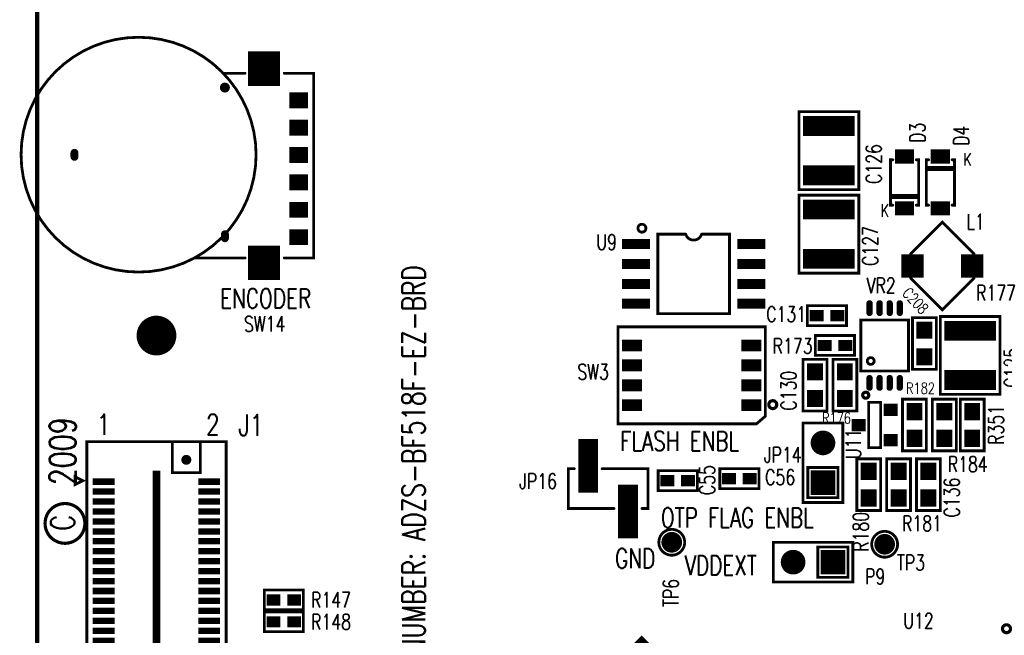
# Model space of a CAD drawing. Extents: x -3908 to 11948, y -2965 to 7442.
# Tile 7 of 42: x -244 to 2231, y 3646 to 5195. Entities that reach past the tile are written whole.
import ezdxf
from ezdxf.enums import TextEntityAlignment as Align

# ---------------------------------------------------------------- set-up
doc = ezdxf.new("R2010")
doc.units = 0
doc.header["$MEASUREMENT"] = 0
doc.layers.get('0').update_dxf_attribs({"linetype": 'CONTINUOUS'})
for name, color, linetype in [('2D_LINE_26', 7, 'CONTINUOUS'), ('BOARD_OUTLINE_00', 7, 'CONTINUOUS'), ('PADS_TOP', 9, 'CONTINUOUS'), ('PADS_XR_27', 7, 'CONTINUOUS'), ('PART_NAME_01', 7, 'CONTINUOUS'), ('PART_TOP_2DLINE_00', 7, 'CONTINUOUS'), ('PART_TOP_2DLINE_01', 7, 'CONTINUOUS'), ('TEXT_26', 7, 'CONTINUOUS')]:
    doc.layers.add(name, color=color, linetype=linetype)
doc.styles.add('W5', font='simplex', dxfattribs={"width": 0.75})
doc.styles.add('W7', font='simplex', dxfattribs={"width": 0.75})
doc.styles.add('W8', font='simplex', dxfattribs={"width": 0.75})

# ---------------------------------------------------------------- blocks, each defined once
blk = doc.blocks.new('BOARD_167')
at = {"layer": 'BOARD_OUTLINE_00', "const_width": 11.1}
blk.add_lwpolyline([(0, 165), (0, 7495), (5000, 7495), (5000, 165)], close=True, dxfattribs=at)
blk = doc.blocks.new('DRAWING_3')
at = {"layer": '2D_LINE_26', "const_width": 8}
blk.add_lwpolyline([(0, 0, 1), (-100, 0, 1)], format="xyb", close=True, dxfattribs=at)
at = {"layer": 'TEXT_26', "style": 'W8', "width": 0.75}
for s, height, p in [('2009', 66.5, (-22.5, 96)), ('C', 59.5, (-26.25, -18.5))]:
    blk.add_text(s, height=height, rotation=90, dxfattribs=at).set_placement(p)
blk = doc.blocks.new('DRAWING_235')
at = {"layer": '2D_LINE_26', "const_width": 8}
blk.add_lwpolyline([(10, 0, 1), (-10, 0, 1)], format="xyb", close=True, dxfattribs=at)
blk = doc.blocks.new('DRAWING_242')
at = {"layer": '2D_LINE_26', "const_width": 8}
blk.add_lwpolyline([(-7.6, 0, 1), (7.6, 0, 1)], format="xyb", close=True, dxfattribs=at)
blk = doc.blocks.new('DRAWING_247')
at = {"layer": '2D_LINE_26', "const_width": 8}
blk.add_lwpolyline([(10, 0, 1), (-10, 0, 1)], format="xyb", close=True, dxfattribs=at)
blk = doc.blocks.new('PAD_6')
at = {"const_width": 50}
blk.add_lwpolyline([(0, -25, 1), (0, 25, 1)], format="xyb", close=True, dxfattribs=at)
blk = doc.blocks.new('STK_TOP_26')
at = {"layer": 'PADS_TOP'}
blk.add_blockref('PAD_6', (0, 0), dxfattribs=at)
blk = doc.blocks.new('SYM_TOP_10')
blk.add_blockref('STK_TOP_26', (0, 0))
blk = doc.blocks.new('PART_TOP_9')
blk.add_blockref('SYM_TOP_10', (0, 0))
blk = doc.blocks.new('SMOOTH_7')
at = {"const_width": 3.5}
blk.add_lwpolyline([(-1.75, 0, 1), (1.75, 0, 1)], format="xyb", close=True, dxfattribs=at)
blk = doc.blocks.new('PART_BODY_TOP_320')
at = {"layer": 'PART_TOP_2DLINE_01', "const_width": 7}
for points in [[(-50, 50), (150, 50), (150, -50), (-50, -50)], [(-38, 38), (38, 38), (38, -38), (-38, -38)]]:
    blk.add_lwpolyline(points, close=True, dxfattribs=at)
at = {"layer": 'PART_TOP_2DLINE_01'}
for p in [(-50, 50), (150, 50), (-38, 38), (38, 38), (-50, -50), (-38, -38), (38, -38), (150, -50)]:
    blk.add_blockref('SMOOTH_7', p, dxfattribs=at)
blk = doc.blocks.new('PAD_26')
at = {"const_width": 62}
blk.add_lwpolyline([(-31, 0), (31, 0)], dxfattribs=at)
blk = doc.blocks.new('STK_TOP_43')
at = {"layer": 'PADS_TOP'}
blk.add_blockref('PAD_26', (0, 0), dxfattribs=at)
blk = doc.blocks.new('PAD_25')
at = {"const_width": 31}
blk.add_lwpolyline([(0, -15.5, 1), (0, 15.5, 1)], format="xyb", close=True, dxfattribs=at)
blk = doc.blocks.new('STK_TOP_42')
at = {"layer": 'PADS_TOP'}
blk.add_blockref('PAD_25', (0, 0), dxfattribs=at)
blk = doc.blocks.new('SYM_TOP_46')
for name, p in [('PART_BODY_TOP_320', (0, 0)), ('STK_TOP_43', (0, 0)), ('STK_TOP_42', (100, 0))]:
    blk.add_blockref(name, p)
blk = doc.blocks.new('PART_TOP_26')
blk.add_blockref('SYM_TOP_46', (0, 0))
at = {"layer": 'PART_NAME_01', "style": 'W5', "width": 0.75}
blk.add_text('P9', height=38.5, rotation=180, dxfattribs=at).set_placement((-106.2, 36.2), align=Align.MIDDLE_CENTER)
blk = doc.blocks.new('PART_TOP_33')
blk.add_blockref('SYM_TOP_46', (0, 0))
at = {"layer": 'PART_NAME_01', "style": 'W5', "width": 0.75}
blk.add_text('JP14', height=38.5, rotation=270, dxfattribs=at).set_placement((70, 101.2), align=Align.MIDDLE_CENTER)
blk = doc.blocks.new('PART_BODY_TOP_321')
at = {"layer": 'PART_TOP_2DLINE_01', "const_width": 7}
for points in [[(-85, 50), (-100, 50), (-100, -50), (15, -50)], [(85, -50), (100, -50), (100, 50), (-15, 50)]]:
    blk.add_lwpolyline(points, dxfattribs=at)
at = {"layer": 'PART_TOP_2DLINE_01'}
for p in [(-100, 50), (-85, 50), (-15, 50), (100, 50), (-100, -50), (15, -50), (85, -50), (100, -50)]:
    blk.add_blockref('SMOOTH_7', p, dxfattribs=at)
blk = doc.blocks.new('PAD_35')
at = {"const_width": 50}
blk.add_lwpolyline([(-67.5, 0), (67.5, 0)], dxfattribs=at)
blk = doc.blocks.new('STK_TOP_65')
at = {"layer": 'PADS_TOP', "rotation": 90}
blk.add_blockref('PAD_35', (0, 0), dxfattribs=at)
blk = doc.blocks.new('SYM_TOP_47')
for name, p in [('STK_TOP_65', (-50, 57.5)), ('PART_BODY_TOP_321', (0, 0)), ('STK_TOP_65', (50, -57.5))]:
    blk.add_blockref(name, p)
blk = doc.blocks.new('PART_TOP_34')
blk.add_blockref('SYM_TOP_47', (0, 0))
at = {"layer": 'PART_NAME_01', "style": 'W5', "width": 0.75}
blk.add_text('JP16', height=38.5, rotation=180, dxfattribs=at).set_placement((176.2, -18.7), align=Align.MIDDLE_CENTER)
blk = doc.blocks.new('PART_BODY_TOP_279')
at = {"layer": 'PART_TOP_2DLINE_00', "const_width": 7}
for points in [[(-833, 175), (832, 175), (832, -175), (-833, -175)], [(-755, 110), (-833, 110), (-833, 40), (-755, 40)], [(832, 34), (765, 34), (765, -36), (832, -36)]]:
    blk.add_lwpolyline(points, close=True, dxfattribs=at)
blk.add_lwpolyline([(-735, -185), (-745, -205), (-725, -205), (-735, -185)], dxfattribs=at)
at = {"layer": 'PART_TOP_2DLINE_00'}
for p in [(-833, 175), (832, 175), (-833, 110), (-755, 110), (-833, 40), (-755, 40), (765, 34), (832, 34), (765, -36), (832, -36), (-833, -175), (832, -175), (-735, -185), (-735, -185), (-745, -205), (-725, -205)]:
    blk.add_blockref('SMOOTH_7', p, dxfattribs=at)
blk = doc.blocks.new('PAD_37')
at = {"const_width": 16}
blk.add_lwpolyline([(-27.5, 0), (27.5, 0)], dxfattribs=at)
blk = doc.blocks.new('STK_TOP_8')
at = {"layer": 'PADS_TOP', "rotation": 90}
blk.add_blockref('PAD_37', (0, 0), dxfattribs=at)
blk = doc.blocks.new('PAD_39')
at = {"const_width": 20}
blk.add_lwpolyline([(-340, 0), (340, 0)], dxfattribs=at)
blk = doc.blocks.new('STK_TOP_9')
at = {"layer": 'PADS_TOP'}
blk.add_blockref('PAD_39', (0, 0), dxfattribs=at)
blk = doc.blocks.new('PAD_40')
at = {"const_width": 12.5}
blk.add_lwpolyline([(0, -6.25, 1), (0, 6.25, 1)], format="xyb", close=True, dxfattribs=at)
blk = doc.blocks.new('STK_TOP_10')
at = {"layer": 'PADS_TOP'}
blk.add_blockref('PAD_40', (0, 0), dxfattribs=at)
blk = doc.blocks.new('SYM_TOP_5')
for name, p in [('PART_BODY_TOP_279', (0, 0)), ('STK_TOP_8', (-732.5, 132.5)), ('STK_TOP_8', (-707.5, 132.5)), ('STK_TOP_8', (-682.5, 132.5)), ('STK_TOP_8', (-657.5, 132.5)), ('STK_TOP_8', (-632.5, 132.5)), ('STK_TOP_8', (-607.5, 132.5)), ('STK_TOP_8', (-582.5, 132.5)), ('STK_TOP_8', (-557.5, 132.5)), ('STK_TOP_8', (-532.5, 132.5)), ('STK_TOP_8', (-507.5, 132.5)), ('STK_TOP_8', (-482.5, 132.5)), ('STK_TOP_8', (-457.5, 132.5)), ('STK_TOP_8', (-432.5, 132.5)), ('STK_TOP_8', (-407.5, 132.5)), ('STK_TOP_8', (-382.5, 132.5)), ('STK_TOP_8', (-357.5, 132.5)), ('STK_TOP_8', (-332.5, 132.5)), ('STK_TOP_8', (-307.5, 132.5)), ('STK_TOP_8', (-282.5, 132.5)), ('STK_TOP_8', (-257.5, 132.5)), ('STK_TOP_8', (-232.5, 132.5)), ('STK_TOP_8', (-207.5, 132.5)), ('STK_TOP_8', (-182.5, 132.5)), ('STK_TOP_8', (-157.5, 132.5)), ('STK_TOP_8', (-132.5, 132.5)), ('STK_TOP_8', (-107.5, 132.5)), ('STK_TOP_8', (107.5, 132.5)), ('STK_TOP_8', (132.5, 132.5)), ('STK_TOP_8', (157.5, 132.5)), ('STK_TOP_8', (182.5, 132.5)), ('STK_TOP_8', (207.5, 132.5)), ('STK_TOP_8', (232.5, 132.5)), ('STK_TOP_8', (257.5, 132.5)), ('STK_TOP_8', (282.5, 132.5)), ('STK_TOP_8', (307.5, 132.5)), ('STK_TOP_8', (332.5, 132.5)), ('STK_TOP_8', (357.5, 132.5)), ('STK_TOP_8', (382.5, 132.5)), ('STK_TOP_8', (407.5, 132.5)), ('STK_TOP_8', (432.5, 132.5)), ('STK_TOP_8', (457.5, 132.5)), ('STK_TOP_8', (482.5, 132.5)), ('STK_TOP_8', (507.5, 132.5)), ('STK_TOP_8', (532.5, 132.5)), ('STK_TOP_8', (557.5, 132.5)), ('STK_TOP_8', (582.5, 132.5)), ('STK_TOP_8', (607.5, 132.5)), ('STK_TOP_8', (632.5, 132.5)), ('STK_TOP_8', (657.5, 132.5)), ('STK_TOP_8', (682.5, 132.5)), ('STK_TOP_8', (707.5, 132.5)), ('STK_TOP_8', (732.5, 132.5)), ('STK_TOP_10', (-787.5, 75)), ('STK_TOP_10', (787.5, 75)), ('STK_TOP_9', (-420, 0)), ('STK_TOP_9', (420, 0)), ('STK_TOP_8', (-732.5, -132.5)), ('STK_TOP_8', (-707.5, -132.5)), ('STK_TOP_8', (-682.5, -132.5)), ('STK_TOP_8', (-657.5, -132.5)), ('STK_TOP_8', (-632.5, -132.5)), ('STK_TOP_8', (-607.5, -132.5)), ('STK_TOP_8', (-582.5, -132.5)), ('STK_TOP_8', (-557.5, -132.5)), ('STK_TOP_8', (-532.5, -132.5)), ('STK_TOP_8', (-507.5, -132.5)), ('STK_TOP_8', (-482.5, -132.5)), ('STK_TOP_8', (-457.5, -132.5)), ('STK_TOP_8', (-432.5, -132.5)), ('STK_TOP_8', (-407.5, -132.5)), ('STK_TOP_8', (-382.5, -132.5)), ('STK_TOP_8', (-357.5, -132.5)), ('STK_TOP_8', (-332.5, -132.5)), ('STK_TOP_8', (-307.5, -132.5)), ('STK_TOP_8', (-282.5, -132.5)), ('STK_TOP_8', (-257.5, -132.5)), ('STK_TOP_8', (-232.5, -132.5)), ('STK_TOP_8', (-207.5, -132.5)), ('STK_TOP_8', (-182.5, -132.5)), ('STK_TOP_8', (-157.5, -132.5)), ('STK_TOP_8', (-132.5, -132.5)), ('STK_TOP_8', (-107.5, -132.5)), ('STK_TOP_8', (107.5, -132.5)), ('STK_TOP_8', (132.5, -132.5)), ('STK_TOP_8', (157.5, -132.5)), ('STK_TOP_8', (182.5, -132.5)), ('STK_TOP_8', (207.5, -132.5)), ('STK_TOP_8', (232.5, -132.5)), ('STK_TOP_8', (257.5, -132.5)), ('STK_TOP_8', (282.5, -132.5)), ('STK_TOP_8', (307.5, -132.5)), ('STK_TOP_8', (332.5, -132.5)), ('STK_TOP_8', (357.5, -132.5)), ('STK_TOP_8', (382.5, -132.5)), ('STK_TOP_8', (407.5, -132.5)), ('STK_TOP_8', (432.5, -132.5)), ('STK_TOP_8', (457.5, -132.5)), ('STK_TOP_8', (482.5, -132.5)), ('STK_TOP_8', (507.5, -132.5)), ('STK_TOP_8', (532.5, -132.5)), ('STK_TOP_8', (557.5, -132.5)), ('STK_TOP_8', (582.5, -132.5)), ('STK_TOP_8', (607.5, -132.5)), ('STK_TOP_8', (632.5, -132.5)), ('STK_TOP_8', (657.5, -132.5)), ('STK_TOP_8', (682.5, -132.5)), ('STK_TOP_8', (707.5, -132.5)), ('STK_TOP_8', (732.5, -132.5))]:
    blk.add_blockref(name, p)
blk = doc.blocks.new('PART_TOP_36')
blk.add_blockref('SYM_TOP_5', (0, 0))
at = {"layer": 'PART_NAME_01', "style": 'W7', "width": 0.75}
blk.add_text('J1', height=53.9, rotation=90, dxfattribs=at).set_placement((-847.5, 206.25))
blk = doc.blocks.new('PART_BODY_TOP_331')
at = {"layer": 'PART_TOP_2DLINE_01', "const_width": 7}
for points in [[(57.1, 29.5), (57.1, 35.4), (-57.1, 35.4), (-57.1, 29.5)], [(-37.8, 35), (-37.8, -35), (-32.8, -35), (-32.8, 35)], [(-57.1, -29.5), (-57.1, -35.4), (57.1, -35.4), (57.1, -29.5)]]:
    blk.add_lwpolyline(points, dxfattribs=at)
at = {"layer": 'PART_TOP_2DLINE_01'}
for p in [(-57.1, 35.4), (-57.1, 29.5), (-37.8, 35), (-32.8, 35), (57.1, 35.4), (57.1, 29.5), (-57.1, -29.5), (-57.1, -35.4), (-37.8, -35), (-32.8, -35), (57.1, -29.5), (57.1, -35.4)]:
    blk.add_blockref('SMOOTH_7', p, dxfattribs=at)
blk = doc.blocks.new('PAD_53')
at = {"const_width": 36}
blk.add_lwpolyline([(-24, 0), (24, 0)], dxfattribs=at)
blk = doc.blocks.new('STK_TOP_80')
at = {"layer": 'PADS_TOP', "rotation": 90}
blk.add_blockref('PAD_53', (0, 0), dxfattribs=at)
blk = doc.blocks.new('SYM_TOP_57')
for name, p in [('STK_TOP_80', (-65, 0)), ('PART_BODY_TOP_331', (0, 0)), ('STK_TOP_80', (65, 0))]:
    blk.add_blockref(name, p)
blk = doc.blocks.new('PART_TOP_47')
blk.add_blockref('SYM_TOP_57', (0, 0))
at = {"layer": 'PART_NAME_01', "style": 'W5', "width": 0.75}
blk.add_text('D3', height=38.5, dxfattribs=at).set_placement((125, -32.5), align=Align.MIDDLE_CENTER)
blk = doc.blocks.new('PART_TOP_48')
blk.add_blockref('SYM_TOP_57', (0, 0))
at = {"layer": 'PART_NAME_01', "style": 'W5', "width": 0.75}
blk.add_text('D4', height=38.5, rotation=180, dxfattribs=at).set_placement((-117.5, 52.5), align=Align.MIDDLE_CENTER)
blk = doc.blocks.new('PART_BODY_TOP_342')
at = {"layer": 'PART_TOP_2DLINE_00', "const_width": 7}
blk.add_lwpolyline([(-60, 64), (60, 64), (60, -64), (-60, -64)], close=True, dxfattribs=at)
blk.add_lwpolyline([(-43.6, -39, 1), (-26.4, -39, 1)], format="xyb", close=True, dxfattribs=at)
at = {"layer": 'PART_TOP_2DLINE_00'}
for p in [(-60, 64), (60, 64), (-60, -64), (60, -64)]:
    blk.add_blockref('SMOOTH_7', p, dxfattribs=at)
blk = doc.blocks.new('PAD_62')
at = {"const_width": 8}
blk.add_lwpolyline([(-12, -4), (12, -4, 1), (12, 4), (-12, 4, 1)], format="xyb", close=True, dxfattribs=at)
blk = doc.blocks.new('STK_TOP_94')
at = {"layer": 'PADS_TOP', "rotation": 90}
blk.add_blockref('PAD_62', (0, 0), dxfattribs=at)
blk = doc.blocks.new('SYM_TOP_68')
for name, p in [('STK_TOP_94', (-37.95, 94)), ('STK_TOP_94', (-12.65, 94)), ('STK_TOP_94', (12.65, 94)), ('STK_TOP_94', (37.95, 94)), ('PART_BODY_TOP_342', (0, 0)), ('STK_TOP_94', (-37.95, -94)), ('STK_TOP_94', (-12.65, -94)), ('STK_TOP_94', (12.65, -94)), ('STK_TOP_94', (37.95, -94))]:
    blk.add_blockref(name, p)
blk = doc.blocks.new('PART_TOP_55')
blk.add_blockref('SYM_TOP_68', (0, 0))
at = {"layer": 'PART_NAME_01', "style": 'W5', "width": 0.75}
blk.add_text('VR2', height=38.5, dxfattribs=at).set_placement((-8.75, 151.25), align=Align.MIDDLE_CENTER)
blk = doc.blocks.new('PART_BODY_TOP_362')
at = {"layer": 'PART_TOP_2DLINE_00', "const_width": 7}
blk.add_lwpolyline([(-79.6, 30.4), (-79.6, -30.4), (0, -110), (79.6, -30.4), (79.6, 30.4), (0, 110)], close=True, dxfattribs=at)
at = {"layer": 'PART_TOP_2DLINE_00'}
for p in [(0, 110), (-79.6, 30.4), (79.6, 30.4), (-79.6, -30.4), (79.6, -30.4), (0, -110)]:
    blk.add_blockref('SMOOTH_7', p, dxfattribs=at)
blk = doc.blocks.new('PAD_72')
at = {"const_width": 56}
blk.add_lwpolyline([(-29.5, 0), (29.5, 0)], dxfattribs=at)
blk = doc.blocks.new('STK_TOP_121')
at = {"layer": 'PADS_TOP', "rotation": 90}
blk.add_blockref('PAD_72', (0, 0), dxfattribs=at)
blk = doc.blocks.new('SYM_TOP_88')
for name, p in [('PART_BODY_TOP_362', (0, 0)), ('STK_TOP_121', (-75, 0)), ('STK_TOP_121', (75, 0))]:
    blk.add_blockref(name, p)
blk = doc.blocks.new('PART_TOP_70')
blk.add_blockref('SYM_TOP_88', (0, 0))
at = {"layer": 'PART_NAME_01', "style": 'W5', "width": 0.75}
blk.add_text('L1', height=38.5, rotation=180, dxfattribs=at).set_placement((-83.7, -111.2), align=Align.MIDDLE_CENTER)
blk = doc.blocks.new('PART_BODY_TOP_378')
at = {"layer": 'PART_TOP_2DLINE_01', "const_width": 7}
blk.add_lwpolyline([(32.5, 0, 1), (-32.5, 0, 1)], format="xyb", close=True, dxfattribs=at)
blk = doc.blocks.new('PAD_42')
at = {"const_width": 26}
blk.add_lwpolyline([(0, -13, 1), (0, 13, 1)], format="xyb", close=True, dxfattribs=at)
blk = doc.blocks.new('STK_TOP_130')
at = {"layer": 'PADS_TOP'}
blk.add_blockref('PAD_42', (0, 0), dxfattribs=at)
blk = doc.blocks.new('SYM_TOP_104')
for name in ['PART_BODY_TOP_378', 'STK_TOP_130']:
    blk.add_blockref(name, (0, 0))
blk = doc.blocks.new('PART_TOP_87')
blk.add_blockref('SYM_TOP_104', (0, 0))
at = {"layer": 'PART_NAME_01', "style": 'W5', "width": 0.75}
blk.add_text('TP3', height=38.5, rotation=270, dxfattribs=at).set_placement((-46.2, -66.2), align=Align.MIDDLE_CENTER)
blk = doc.blocks.new('PART_TOP_90')
blk.add_blockref('SYM_TOP_104', (0, 0))
at = {"layer": 'PART_NAME_01', "style": 'W5', "width": 0.75}
blk.add_text('TP6', height=38.5, rotation=90, dxfattribs=at).set_placement((-2.5, -127.5), align=Align.MIDDLE_CENTER)
blk = doc.blocks.new('PART_BODY_TOP_384')
at = {"layer": 'PART_TOP_2DLINE_00', "const_width": 7}
blk.add_lwpolyline([(-100, 20), (-100, 90), (100, 90), (100, -90), (-100, -90), (-100, -20)], dxfattribs=at)
blk.add_lwpolyline([(-100, -20, 0.74402), (-100, 20)], format="xyb", dxfattribs=at)
blk.add_lwpolyline([(-105, -130, 1), (-125, -130, 1)], format="xyb", close=True, dxfattribs=at)
at = {"layer": 'PART_TOP_2DLINE_00'}
for p in [(-100, 90), (100, 90), (-100, 20), (-100, 20), (-100, -20), (-100, -20), (-100, -90), (100, -90)]:
    blk.add_blockref('SMOOTH_7', p, dxfattribs=at)
blk = doc.blocks.new('PAD_85')
at = {"const_width": 25}
blk.add_lwpolyline([(-35, 0), (35, 0)], dxfattribs=at)
blk = doc.blocks.new('STK_TOP_138')
at = {"layer": 'PADS_TOP', "rotation": 90}
blk.add_blockref('PAD_85', (0, 0), dxfattribs=at)
blk = doc.blocks.new('PAD_16')
blk.add_lwpolyline([(0, 0, 1), (0, 0, 1)], format="xyb", close=True)
blk = doc.blocks.new('STK_TOP_37')
at = {"layer": 'PADS_TOP'}
blk.add_blockref('PAD_16', (0, 0), dxfattribs=at)
blk = doc.blocks.new('SYM_TOP_110')
for name, p in [('STK_TOP_138', (-75, 145)), ('STK_TOP_138', (-25, 145)), ('STK_TOP_138', (25, 145)), ('STK_TOP_138', (75, 145)), ('PART_BODY_TOP_384', (0, 0)), ('STK_TOP_37', (0, 0)), ('STK_TOP_138', (-75, -145)), ('STK_TOP_138', (-25, -145)), ('STK_TOP_138', (25, -145)), ('STK_TOP_138', (75, -145))]:
    blk.add_blockref(name, p)
blk = doc.blocks.new('PART_TOP_99')
blk.add_blockref('SYM_TOP_110', (0, 0))
at = {"layer": 'PART_NAME_01', "style": 'W5', "width": 0.75}
blk.add_text('U9', height=38.5, rotation=90, dxfattribs=at).set_placement((-80, -218.8), align=Align.MIDDLE_CENTER)
blk = doc.blocks.new('PART_BODY_TOP_395')
at = {"layer": 'PART_TOP_2DLINE_01', "const_width": 7}
blk.add_lwpolyline([(-122, 185), (122, 185), (122, -185), (-103, -185), (-122, -163)], close=True, dxfattribs=at)
at = {"layer": 'PART_TOP_2DLINE_01'}
for p in [(-122, 185), (122, 185), (-122, -163), (-103, -185), (122, -185)]:
    blk.add_blockref('SMOOTH_7', p, dxfattribs=at)
blk = doc.blocks.new('PAD_87')
at = {"const_width": 30}
blk.add_lwpolyline([(-25, 0), (25, 0)], dxfattribs=at)
blk = doc.blocks.new('STK_TOP_145')
at = {"layer": 'PADS_TOP', "rotation": 90}
blk.add_blockref('PAD_87', (0, 0), dxfattribs=at)
blk = doc.blocks.new('SYM_TOP_121')
for name, p in [('PART_BODY_TOP_395', (0, 0)), ('STK_TOP_145', (-75, 150)), ('STK_TOP_145', (-25, 150)), ('STK_TOP_145', (25, 150)), ('STK_TOP_145', (75, 150)), ('STK_TOP_145', (-75, -150)), ('STK_TOP_145', (-25, -150)), ('STK_TOP_145', (25, -150)), ('STK_TOP_145', (75, -150))]:
    blk.add_blockref(name, p)
blk = doc.blocks.new('PART_TOP_101')
blk.add_blockref('SYM_TOP_121', (0, 0))
at = {"layer": 'PART_NAME_01', "style": 'W5', "width": 0.75}
blk.add_text('SW3', height=38.5, rotation=270, dxfattribs=at).set_placement((8.7, 247.5), align=Align.MIDDLE_CENTER)
blk = doc.blocks.new('PART_BODY_TOP_283')
at = {"layer": 'PART_TOP_2DLINE_00', "const_width": 7}
blk.add_lwpolyline([(-295.3, 0, 1), (295.3, 0, 1)], format="xyb", close=True, dxfattribs=at)
for points in [[(-259.8, -267.7), (-259.8, -141.7)], [(204.7, -267.7), (204.7, -212.6)], [(-259.8, -366.1), (-259.8, -440), (204.7, -440), (204.7, -366.1)]]:
    blk.add_lwpolyline(points, dxfattribs=at)
at = {"layer": 'PART_TOP_2DLINE_00'}
for p in [(-259.8, -141.7), (204.7, -212.6), (-259.8, -267.7), (204.7, -267.7), (-259.8, -366.1), (204.7, -366.1), (-259.8, -440), (204.7, -440)]:
    blk.add_blockref('SMOOTH_7', p, dxfattribs=at)
blk = doc.blocks.new('PAD_91')
at = {"const_width": 40}
blk.add_lwpolyline([(-23.5, 0), (23.5, 0)], dxfattribs=at)
blk = doc.blocks.new('STK_TOP_21')
at = {"layer": 'PADS_TOP', "rotation": 90}
blk.add_blockref('PAD_91', (0, 0), dxfattribs=at)
blk = doc.blocks.new('PAD_93')
at = {"const_width": 80}
blk.add_lwpolyline([(-43.5, 0), (43.5, 0)], dxfattribs=at)
blk = doc.blocks.new('STK_TOP_22')
at = {"layer": 'PADS_TOP'}
blk.add_blockref('PAD_93', (0, 0), dxfattribs=at)
blk = doc.blocks.new('PAD_94')
at = {"const_width": 10}
blk.add_lwpolyline([(-5, -5), (5, -5, 1), (5, 5), (-5, 5, 1)], format="xyb", close=True, dxfattribs=at)
blk = doc.blocks.new('STK_TOP_23')
at = {"layer": 'PADS_TOP'}
blk.add_blockref('PAD_94', (0, 0), dxfattribs=at)
blk = doc.blocks.new('STK_TOP_24')
at = {"layer": 'PADS_TOP'}
blk.add_blockref('PAD_40', (0, 0), dxfattribs=at)
blk = doc.blocks.new('STK_TOP_25')
at = {"layer": 'PADS_TOP'}
blk.add_blockref('PAD_94', (0, 0), dxfattribs=at)
blk = doc.blocks.new('SYM_TOP_9')
for name, p in [('PART_BODY_TOP_283', (0, 0)), ('STK_TOP_23', (-0.5, 161.1)), ('STK_TOP_25', (-205.2, -216.9)), ('STK_TOP_24', (168.8, -216.9)), ('STK_TOP_22', (-272.1, -315.3)), ('STK_TOP_22', (216.1, -315.3)), ('STK_TOP_21', (-207.6, -402.3)), ('STK_TOP_21', (-138.7, -402.3)), ('STK_TOP_21', (-69.8, -402.3)), ('STK_TOP_21', (-0.9, -402.3)), ('STK_TOP_21', (68, -402.3)), ('STK_TOP_21', (136.9, -402.3))]:
    blk.add_blockref(name, p)
blk = doc.blocks.new('PART_TOP_106')
blk.add_blockref('SYM_TOP_9', (0, 0))
at = {"layer": 'PART_NAME_01', "style": 'W5', "width": 0.75}
blk.add_text('SW14', height=38.5, rotation=270, dxfattribs=at).set_placement((-445, -265))
blk = doc.blocks.new('PART_BODY_TOP_405')
at = {"layer": 'PART_TOP_2DLINE_01', "const_width": 7}
blk.add_lwpolyline([(-49.2, 25), (49.2, 25), (49.2, -25), (-49.2, -25)], close=True, dxfattribs=at)
at = {"layer": 'PART_TOP_2DLINE_01'}
for p in [(-49.2, 25), (49.2, 25), (-49.2, -25), (49.2, -25)]:
    blk.add_blockref('SMOOTH_7', p, dxfattribs=at)
blk = doc.blocks.new('PAD_101')
at = {"const_width": 28}
blk.add_lwpolyline([(-17.5, 0), (17.5, 0)], dxfattribs=at)
blk = doc.blocks.new('STK_TOP_168')
at = {"layer": 'PADS_TOP'}
blk.add_blockref('PAD_101', (0, 0), dxfattribs=at)
at = {"layer": 'PADS_XR_27'}
blk.add_blockref('PAD_101', (0, 0), dxfattribs=at)
blk = doc.blocks.new('SYM_TOP_131')
for name, p in [('PART_BODY_TOP_405', (0, 0)), ('STK_TOP_168', (-26, 0)), ('STK_TOP_168', (26, 0))]:
    blk.add_blockref(name, p)
blk = doc.blocks.new('PART_TOP_171')
blk.add_blockref('SYM_TOP_131', (0, 0))
at = {"layer": 'PART_NAME_01', "style": 'W5', "width": 0.75}
blk.add_text('C55', height=38.5, rotation=90, dxfattribs=at).set_placement((73.75, 1.25), align=Align.MIDDLE_CENTER)
blk = doc.blocks.new('PART_TOP_172')
blk.add_blockref('SYM_TOP_131', (0, 0))
at = {"layer": 'PART_NAME_01', "style": 'W5', "width": 0.75}
blk.add_text('C56', height=38.5, dxfattribs=at).set_placement((102.5, 3.75), align=Align.MIDDLE_CENTER)
blk = doc.blocks.new('PART_TOP_249')
blk.add_blockref('SYM_TOP_131', (0, 0))
at = {"layer": 'PART_NAME_01', "style": 'W5', "width": 0.75}
blk.add_text('R147', height=38.5, dxfattribs=at).set_placement((118.75, 0), align=Align.MIDDLE_CENTER)
blk = doc.blocks.new('PART_TOP_250')
blk.add_blockref('SYM_TOP_131', (0, 0))
at = {"layer": 'PART_NAME_01', "style": 'W5', "width": 0.75}
blk.add_text('R148', height=38.5, dxfattribs=at).set_placement((118.75, 0), align=Align.MIDDLE_CENTER)
blk = doc.blocks.new('PART_TOP_263')
blk.add_blockref('SYM_TOP_131', (0, 0))
at = {"layer": 'PART_NAME_01', "style": 'W5', "width": 0.75}
blk.add_text('R173', height=38.5, rotation=180, dxfattribs=at).set_placement((106.25, 1.25), align=Align.MIDDLE_CENTER)
blk = doc.blocks.new('PART_TOP_322')
blk.add_blockref('SYM_TOP_131', (0, 0))
at = {"layer": 'PART_NAME_01', "style": 'W5', "width": 0.75}
blk.add_text('C131', height=38.5, rotation=180, dxfattribs=at).set_placement((102.5, -3.7), align=Align.MIDDLE_CENTER)
blk = doc.blocks.new('PART_BODY_TOP_304')
at = {"layer": 'PART_TOP_2DLINE_01', "const_width": 7}
blk.add_lwpolyline([(-98, 75), (98, 75), (98, -75), (-98, -75)], close=True, dxfattribs=at)
at = {"layer": 'PART_TOP_2DLINE_01'}
for p in [(-98, 75), (98, 75), (-98, -75), (98, -75)]:
    blk.add_blockref('SMOOTH_7', p, dxfattribs=at)
blk = doc.blocks.new('PAD_18')
at = {"const_width": 50}
blk.add_lwpolyline([(-65, 0), (65, 0)], dxfattribs=at)
blk = doc.blocks.new('STK_TOP_49')
at = {"layer": 'PADS_TOP', "rotation": 90}
blk.add_blockref('PAD_18', (0, 0), dxfattribs=at)
blk = doc.blocks.new('SYM_TOP_30')
for name, p in [('PART_BODY_TOP_304', (0, 0)), ('STK_TOP_49', (-62, 0)), ('STK_TOP_49', (62, 0))]:
    blk.add_blockref(name, p)
blk = doc.blocks.new('PART_TOP_330')
blk.add_blockref('SYM_TOP_30', (0, 0))
at = {"layer": 'PART_NAME_01', "style": 'W5', "width": 0.75}
blk.add_text('C125', height=38.5, rotation=180, dxfattribs=at).set_placement((31.2, 105), align=Align.MIDDLE_CENTER)
blk = doc.blocks.new('PART_TOP_331')
blk.add_blockref('SYM_TOP_30', (0, 0))
at = {"layer": 'PART_NAME_01', "style": 'W5', "width": 0.75}
blk.add_text('C126', height=38.5, dxfattribs=at).set_placement((-33.7, -112.5), align=Align.MIDDLE_CENTER)
blk = doc.blocks.new('PART_TOP_332')
blk.add_blockref('SYM_TOP_30', (0, 0))
at = {"layer": 'PART_NAME_01', "style": 'W5', "width": 0.75}
blk.add_text('C127', height=38.5, dxfattribs=at).set_placement((-30, -103.8), align=Align.MIDDLE_CENTER)
blk = doc.blocks.new('PART_BODY_TOP_436')
at = {"layer": 'PART_TOP_2DLINE_01', "const_width": 7}
blk.add_lwpolyline([(-65, 30), (65, 30), (65, -30), (-65, -30)], close=True, dxfattribs=at)
at = {"layer": 'PART_TOP_2DLINE_01'}
for p in [(-65, 30), (65, 30), (-65, -30), (65, -30)]:
    blk.add_blockref('SMOOTH_7', p, dxfattribs=at)
blk = doc.blocks.new('PAD_106')
at = {"const_width": 40}
blk.add_lwpolyline([(-21.5, 0), (21.5, 0)], dxfattribs=at)
blk = doc.blocks.new('STK_TOP_53')
at = {"layer": 'PADS_TOP'}
blk.add_blockref('PAD_106', (0, 0), dxfattribs=at)
blk = doc.blocks.new('SYM_TOP_142')
for name, p in [('PART_BODY_TOP_436', (0, 0)), ('STK_TOP_53', (-33.5, 0)), ('STK_TOP_53', (33.5, 0))]:
    blk.add_blockref(name, p)
blk = doc.blocks.new('PART_TOP_392')
blk.add_blockref('SYM_TOP_142', (0, 0))
at = {"layer": 'PART_NAME_01', "style": 'W5', "width": 0.75}
blk.add_text('C130', height=38.5, dxfattribs=at).set_placement((-13.75, 66.25), align=Align.MIDDLE_CENTER)
blk = doc.blocks.new('PART_TOP_394')
blk.add_blockref('SYM_TOP_142', (0, 0))
at = {"layer": 'PART_NAME_01', "style": 'W5', "width": 0.75}
blk.add_text('C136', height=38.5, rotation=180, dxfattribs=at).set_placement((32.5, 58.8), align=Align.MIDDLE_CENTER)
blk = doc.blocks.new('PART_TOP_451')
blk.add_blockref('SYM_TOP_142', (0, 0))
at = {"layer": 'PART_NAME_01', "style": 'W5', "width": 0.75}
blk.add_text('R176', height=28, rotation=90, dxfattribs=at).set_placement((82.5, -21.2), align=Align.MIDDLE_CENTER)
blk = doc.blocks.new('PART_TOP_452')
blk.add_blockref('SYM_TOP_142', (0, 0))
at = {"layer": 'PART_NAME_01', "style": 'W5', "width": 0.75}
blk.add_text('R177', height=38.5, rotation=180, dxfattribs=at).set_placement((125, 12.5), align=Align.MIDDLE_CENTER)
blk = doc.blocks.new('PART_TOP_455')
blk.add_blockref('SYM_TOP_142', (0, 0))
at = {"layer": 'PART_NAME_01', "style": 'W5', "width": 0.75}
blk.add_text('R180', height=38.5, rotation=180, dxfattribs=at).set_placement((118.8, -20), align=Align.MIDDLE_CENTER)
blk = doc.blocks.new('PART_TOP_456')
blk.add_blockref('SYM_TOP_142', (0, 0))
at = {"layer": 'PART_NAME_01', "style": 'W5', "width": 0.75}
blk.add_text('R181', height=38.5, rotation=90, dxfattribs=at).set_placement((97.5, 58.8), align=Align.MIDDLE_CENTER)
blk = doc.blocks.new('PART_TOP_457')
blk.add_blockref('SYM_TOP_142', (0, 0))
at = {"layer": 'PART_NAME_01', "style": 'W5', "width": 0.75}
blk.add_text('R182', height=28, rotation=90, dxfattribs=at).set_placement((-92.5, 15), align=Align.MIDDLE_CENTER)
blk = doc.blocks.new('PART_TOP_459')
blk.add_blockref('SYM_TOP_142', (0, 0))
at = {"layer": 'PART_NAME_01', "style": 'W5', "width": 0.75}
blk.add_text('R184', height=38.5, rotation=90, dxfattribs=at).set_placement((98.7, 58.8), align=Align.MIDDLE_CENTER)
blk = doc.blocks.new('PART_TOP_515')
blk.add_blockref('SYM_TOP_142', (0, 0))
at = {"layer": 'PART_NAME_01', "style": 'W5', "width": 0.75}
blk.add_text('C208', height=28, rotation=43.3, dxfattribs=at).set_placement((-107.5, -22.5), align=Align.MIDDLE_CENTER)
blk = doc.blocks.new('PART_TOP_525')
blk.add_blockref('SYM_TOP_142', (0, 0))
at = {"layer": 'PART_NAME_01', "style": 'W5', "width": 0.75}
blk.add_text('R351', height=38.5, rotation=180, dxfattribs=at).set_placement((0, 60), align=Align.MIDDLE_CENTER)
blk = doc.blocks.new('PART_BODY_TOP_507')
at = {"layer": 'PART_TOP_2DLINE_00', "const_width": 7}
blk.add_lwpolyline([(-434.1, 418.5, 1), (-408.4, 418.5, 1)], format="xyb", close=True, dxfattribs=at)
at = {"layer": 'PART_TOP_2DLINE_01', "const_width": 7}
blk.add_lwpolyline([(-452.8, 452.8), (452.8, 452.8), (452.8, -452.8), (-452.8, -452.8)], close=True, dxfattribs=at)
at = {"layer": 'PART_TOP_2DLINE_01'}
for p in [(-452.8, 452.8), (452.8, 452.8), (-452.8, -452.8), (452.8, -452.8)]:
    blk.add_blockref('SMOOTH_7', p, dxfattribs=at)
blk = doc.blocks.new('PAD_115')
at = {"const_width": 5.5}
blk.add_lwpolyline([(-25.5, -2.75), (25.5, -2.75, 1), (25.5, 2.75), (-25.5, 2.75, 1)], format="xyb", close=True, dxfattribs=at)
blk = doc.blocks.new('PAD_116')
at = {"const_width": 19.7}
blk.add_lwpolyline([(-38.4, 0), (38.4, 0)], dxfattribs=at)
blk = doc.blocks.new('STK_TOP_232')
at = {"layer": 'PADS_TOP'}
blk.add_blockref('PAD_116', (0, 0), dxfattribs=at)
at = {"layer": 'PADS_XR_27'}
blk.add_blockref('PAD_115', (0, 0), dxfattribs=at)
blk = doc.blocks.new('PAD_117')
at = {"const_width": 13.8}
blk.add_lwpolyline([(-38.4, 0), (38.4, 0)], dxfattribs=at)
blk = doc.blocks.new('STK_TOP_231')
at = {"layer": 'PADS_TOP'}
blk.add_blockref('PAD_117', (0, 0), dxfattribs=at)
at = {"layer": 'PADS_XR_27'}
blk.add_blockref('PAD_115', (0, 0), dxfattribs=at)
blk = doc.blocks.new('STK_TOP_233')
at = {"layer": 'PADS_TOP', "rotation": 90}
blk.add_blockref('PAD_116', (0, 0), dxfattribs=at)
blk = doc.blocks.new('STK_TOP_234')
at = {"layer": 'PADS_TOP', "rotation": 90}
blk.add_blockref('PAD_117', (0, 0), dxfattribs=at)
at = {"layer": 'PADS_XR_27', "rotation": 90}
blk.add_blockref('PAD_115', (0, 0), dxfattribs=at)
blk = doc.blocks.new('PAD_118')
at = {"const_width": 228.3}
blk.add_lwpolyline([(-114.2, 0), (114.2, 0)], dxfattribs=at)
blk = doc.blocks.new('STK_TOP_164')
at = {"layer": 'PADS_TOP'}
blk.add_blockref('PAD_118', (0, 0), dxfattribs=at)
blk = doc.blocks.new('PAD_119')
at = {"const_width": 15.7}
blk.add_lwpolyline([(0, -7.9, 1), (0, 7.9, 1)], format="xyb", close=True, dxfattribs=at)
blk = doc.blocks.new('STK_TOP_165')
at = {"layer": 'PADS_TOP'}
blk.add_blockref('PAD_119', (0, 0), dxfattribs=at)
blk = doc.blocks.new('PAD_121')
at = {"const_width": 39.4}
blk.add_lwpolyline([(-49.2, 0), (49.2, 0)], dxfattribs=at)
blk = doc.blocks.new('STK_TOP_166')
at = {"layer": 'PADS_TOP', "rotation": 45}
blk.add_blockref('PAD_121', (0, 0), dxfattribs=at)
blk = doc.blocks.new('STK_TOP_167')
at = {"layer": 'PADS_TOP', "rotation": 135}
blk.add_blockref('PAD_121', (0, 0), dxfattribs=at)
blk = doc.blocks.new('SYM_TOP_147')
for name, p in [('STK_TOP_166', (-511.8, 511.8)), ('STK_TOP_167', (511.8, 511.8)), ('STK_TOP_233', (-426.4, 503)), ('STK_TOP_234', (-403.5, 503)), ('STK_TOP_234', (-383.9, 503)), ('STK_TOP_234', (-364.2, 503)), ('STK_TOP_234', (-344.5, 503)), ('STK_TOP_234', (-324.8, 503)), ('STK_TOP_234', (-305.1, 503)), ('STK_TOP_234', (-285.4, 503)), ('STK_TOP_234', (-265.7, 503)), ('STK_TOP_234', (-246.1, 503)), ('STK_TOP_234', (-226.4, 503)), ('STK_TOP_234', (-206.7, 503)), ('STK_TOP_234', (-187, 503)), ('STK_TOP_234', (-167.3, 503)), ('STK_TOP_234', (-147.6, 503)), ('STK_TOP_234', (-128, 503)), ('STK_TOP_234', (-108.3, 503)), ('STK_TOP_234', (-88.6, 503)), ('STK_TOP_234', (-68.9, 503)), ('STK_TOP_234', (-49.2, 503)), ('STK_TOP_234', (-29.5, 503)), ('STK_TOP_234', (-9.8, 503)), ('STK_TOP_234', (9.8, 503)), ('STK_TOP_234', (29.5, 503)), ('STK_TOP_234', (49.2, 503)), ('STK_TOP_234', (68.9, 503)), ('STK_TOP_234', (88.6, 503)), ('STK_TOP_234', (108.3, 503)), ('STK_TOP_234', (128, 503)), ('STK_TOP_234', (147.6, 503)), ('STK_TOP_234', (167.3, 503)), ('STK_TOP_234', (187, 503)), ('STK_TOP_234', (206.7, 503)), ('STK_TOP_234', (226.4, 503)), ('STK_TOP_234', (246.1, 503)), ('STK_TOP_234', (265.7, 503)), ('STK_TOP_234', (285.4, 503)), ('STK_TOP_234', (305.1, 503)), ('STK_TOP_234', (324.8, 503)), ('STK_TOP_234', (344.5, 503)), ('STK_TOP_234', (364.2, 503)), ('STK_TOP_234', (383.9, 503)), ('STK_TOP_234', (403.5, 503)), ('STK_TOP_233', (426.4, 503)), ('PART_BODY_TOP_507', (0, 0)), ('STK_TOP_232', (-503, 426.4)), ('STK_TOP_232', (503, 426.4)), ('STK_TOP_231', (-503, 403.5)), ('STK_TOP_231', (503, 403.5)), ('STK_TOP_231', (-503, 383.9)), ('STK_TOP_231', (503, 383.9)), ('STK_TOP_231', (-503, 364.2)), ('STK_TOP_231', (-503, 344.5)), ('STK_TOP_231', (503, 364.2)), ('STK_TOP_231', (503, 344.5)), ('STK_TOP_231', (-503, 324.8)), ('STK_TOP_231', (503, 324.8)), ('STK_TOP_231', (-503, 305.1)), ('STK_TOP_231', (503, 305.1)), ('STK_TOP_231', (-503, 285.4)), ('STK_TOP_231', (-503, 265.7)), ('STK_TOP_231', (503, 285.4)), ('STK_TOP_231', (503, 265.7)), ('STK_TOP_231', (-503, 246.1)), ('STK_TOP_231', (503, 246.1)), ('STK_TOP_231', (-503, 226.4)), ('STK_TOP_231', (503, 226.4)), ('STK_TOP_231', (-503, 206.7)), ('STK_TOP_231', (503, 206.7)), ('STK_TOP_231', (-503, 187)), ('STK_TOP_231', (-503, 167.3)), ('STK_TOP_231', (503, 187)), ('STK_TOP_231', (503, 167.3)), ('STK_TOP_231', (-503, 147.6)), ('STK_TOP_231', (503, 147.6)), ('STK_TOP_231', (-503, 128)), ('STK_TOP_231', (503, 128)), ('STK_TOP_231', (-503, 108.3)), ('STK_TOP_164', (-0.2, 0.1)), ('STK_TOP_231', (503, 108.3)), ('STK_TOP_231', (-503, 88.6)), ('STK_TOP_231', (-503, 68.9)), ('STK_TOP_231', (503, 88.6)), ('STK_TOP_231', (503, 68.9)), ('STK_TOP_231', (-503, 49.2)), ('STK_TOP_231', (503, 49.2)), ('STK_TOP_231', (-503, 29.5)), ('STK_TOP_231', (503, 29.5)), ('STK_TOP_231', (-503, 9.8)), ('STK_TOP_165', (-397.6, 0)), ('STK_TOP_165', (397.6, 0)), ('STK_TOP_231', (503, 9.8)), ('STK_TOP_231', (-503, -9.8)), ('STK_TOP_231', (-503, -29.5)), ('STK_TOP_231', (503, -9.8)), ('STK_TOP_231', (503, -29.5)), ('STK_TOP_231', (-503, -49.2)), ('STK_TOP_231', (503, -49.2)), ('STK_TOP_231', (-503, -68.9)), ('STK_TOP_231', (503, -68.9)), ('STK_TOP_231', (-503, -88.6)), ('STK_TOP_231', (503, -88.6)), ('STK_TOP_231', (-503, -108.3)), ('STK_TOP_231', (-503, -128)), ('STK_TOP_231', (503, -108.3)), ('STK_TOP_231', (503, -128)), ('STK_TOP_231', (-503, -147.6)), ('STK_TOP_231', (503, -147.6)), ('STK_TOP_231', (-503, -167.3)), ('STK_TOP_231', (503, -167.3)), ('STK_TOP_231', (-503, -187)), ('STK_TOP_231', (503, -187)), ('STK_TOP_231', (-503, -206.7)), ('STK_TOP_231', (-503, -226.4)), ('STK_TOP_231', (503, -206.7)), ('STK_TOP_231', (503, -226.4)), ('STK_TOP_231', (-503, -246.1)), ('STK_TOP_231', (503, -246.1)), ('STK_TOP_231', (-503, -265.7)), ('STK_TOP_231', (503, -265.7)), ('STK_TOP_231', (-503, -285.4)), ('STK_TOP_231', (503, -285.4)), ('STK_TOP_231', (-503, -305.1)), ('STK_TOP_231', (-503, -324.8)), ('STK_TOP_231', (503, -305.1)), ('STK_TOP_231', (503, -324.8)), ('STK_TOP_231', (-503, -344.5)), ('STK_TOP_231', (503, -344.5)), ('STK_TOP_231', (-503, -364.2)), ('STK_TOP_231', (503, -364.2)), ('STK_TOP_231', (-503, -383.9)), ('STK_TOP_231', (503, -383.9)), ('STK_TOP_232', (-503, -426.4)), ('STK_TOP_231', (-503, -403.5)), ('STK_TOP_232', (503, -426.4)), ('STK_TOP_231', (503, -403.5)), ('STK_TOP_167', (-511.8, -511.8)), ('STK_TOP_233', (-426.4, -503)), ('STK_TOP_234', (-403.5, -503)), ('STK_TOP_234', (-383.9, -503)), ('STK_TOP_234', (-364.2, -503)), ('STK_TOP_234', (-344.5, -503)), ('STK_TOP_234', (-324.8, -503)), ('STK_TOP_234', (-305.1, -503)), ('STK_TOP_234', (-285.4, -503)), ('STK_TOP_234', (-265.7, -503)), ('STK_TOP_234', (-246.1, -503)), ('STK_TOP_234', (-226.4, -503)), ('STK_TOP_234', (-206.7, -503)), ('STK_TOP_234', (-187, -503)), ('STK_TOP_234', (-167.3, -503)), ('STK_TOP_234', (-147.6, -503)), ('STK_TOP_234', (-128, -503)), ('STK_TOP_234', (-108.3, -503)), ('STK_TOP_234', (-88.6, -503)), ('STK_TOP_234', (-68.9, -503)), ('STK_TOP_234', (-49.2, -503)), ('STK_TOP_234', (-29.5, -503)), ('STK_TOP_234', (-9.8, -503)), ('STK_TOP_234', (9.8, -503)), ('STK_TOP_234', (29.5, -503)), ('STK_TOP_234', (49.2, -503)), ('STK_TOP_234', (68.9, -503)), ('STK_TOP_234', (88.6, -503)), ('STK_TOP_234', (108.3, -503)), ('STK_TOP_234', (128, -503)), ('STK_TOP_234', (147.6, -503)), ('STK_TOP_234', (167.3, -503)), ('STK_TOP_234', (187, -503)), ('STK_TOP_234', (206.7, -503)), ('STK_TOP_234', (226.4, -503)), ('STK_TOP_234', (246.1, -503)), ('STK_TOP_234', (265.7, -503)), ('STK_TOP_234', (285.4, -503)), ('STK_TOP_234', (305.1, -503)), ('STK_TOP_234', (324.8, -503)), ('STK_TOP_234', (344.5, -503)), ('STK_TOP_234', (364.2, -503)), ('STK_TOP_234', (383.9, -503)), ('STK_TOP_234', (403.5, -503)), ('STK_TOP_233', (426.4, -503)), ('STK_TOP_166', (511.8, -511.8))]:
    blk.add_blockref(name, p)
blk = doc.blocks.new('PART_TOP_562')
blk.add_blockref('SYM_TOP_147', (0, 0))
at = {"layer": 'PART_NAME_01', "style": 'W5', "width": 0.75}
blk.add_text('U12', height=38.5, rotation=90, dxfattribs=at).set_placement((-597.5, 205), align=Align.MIDDLE_CENTER)
blk = doc.blocks.new('PART_BODY_TOP_522')
at = {"layer": 'PART_TOP_2DLINE_01', "const_width": 7}
blk.add_lwpolyline([(-57, 15), (57, 15), (57, -15), (-57, -15)], close=True, dxfattribs=at)
at = {"layer": 'PART_TOP_2DLINE_01'}
for p in [(-57, 15), (57, 15), (-57, -15), (57, -15)]:
    blk.add_blockref('SMOOTH_7', p, dxfattribs=at)
blk = doc.blocks.new('PAD_137')
at = {"const_width": 31}
blk.add_lwpolyline([(-17.5, 0), (17.5, 0)], dxfattribs=at)
blk = doc.blocks.new('STK_TOP_97')
at = {"layer": 'PADS_TOP', "rotation": 90}
blk.add_blockref('PAD_137', (0, 0), dxfattribs=at)
blk = doc.blocks.new('SYM_TOP_156')
for name, p in [('STK_TOP_97', (-38, 40)), ('STK_TOP_97', (38, 40)), ('PART_BODY_TOP_522', (0, 0)), ('STK_TOP_97', (0, -40))]:
    blk.add_blockref(name, p)
blk = doc.blocks.new('PART_TOP_610')
blk.add_blockref('SYM_TOP_156', (0, 0))
at = {"layer": 'PART_NAME_01', "style": 'W5', "width": 0.75}
blk.add_text('U11', height=38.5, rotation=180, dxfattribs=at).set_placement((47.5, -53.7), align=Align.MIDDLE_CENTER)

msp = doc.modelspace()

# ---------------------------------------------------------------- block references
for name, p in [('BOARD_167', (-200, -530)), ('PART_TOP_55', (1930, 4375)), ('PART_TOP_9', (100, 4400)), ('DRAWING_242', (1882.5, 4250)), ('DRAWING_247', (1648.8, 4226.2)), ('DRAWING_3', (-80, 3927.5)), ('PART_TOP_171', (1410, 4035)), ('PART_TOP_172', (1565, 4040)), ('PART_TOP_90', (1395, 3880)), ('PART_TOP_249', (420, 3735)), ('PART_TOP_250', (420, 3680)), ('DRAWING_235', (2236.2, 3662.5))]:
    msp.add_blockref(name, p)
for name, p, rotation in [('PART_TOP_106', (55, 4855), 90), ('PART_TOP_331', (1790, 4865), 90), ('PART_TOP_47', (1980, 4785), 90), ('PART_TOP_48', (2070, 4785), 270), ('PART_TOP_332', (1790, 4655), 90), ('PART_TOP_70', (2075, 4575), 180), ('PART_TOP_99', (1450, 4555), 270), ('PART_TOP_452', (2335, 4520), 180), ('PART_TOP_515', (2030, 4380), 270), ('PART_TOP_322', (1785, 4450), 180), ('PART_TOP_330', (2145, 4350), 270), ('PART_TOP_101', (1445, 4300), 90), ('PART_TOP_263', (1805, 4375), 180), ('PART_TOP_392', (1755, 4275), 90), ('PART_TOP_451', (1830, 4275), 270), ('PART_TOP_457', (2005, 4175), 270), ('PART_TOP_610', (1905, 4175), 270), ('PART_TOP_459', (2080, 4175), 270), ('PART_TOP_525', (2150, 4175), 270), ('PART_TOP_36', (100, 3300), 270), ('PART_TOP_33', (1775, 4030), 90), ('PART_TOP_34', (1235, 4015), 180), ('PART_TOP_455', (1890, 4025), 270), ('PART_TOP_456', (1965, 4025), 270), ('PART_TOP_394', (2040, 4025), 270), ('PART_TOP_87', (1930, 3875), 90), ('PART_TOP_26', (1800, 3830), 180), ('PART_TOP_562', (1810, 3085), 270)]:
    msp.add_blockref(name, p, dxfattribs=dict(rotation=rotation))

# ---------------------------------------------------------------- texts
at = {"layer": 'TEXT_26', "width": 0.75}
for s, height, style, p in [('K', 31.5, 'W5', (2127.5, 4827.5)), ('K', 31.5, 'W5', (1920, 4698.8)), ('ENCODER', 49, 'W7', (260, 4468.8)), ('1', 52.5, 'W8', (-50, 4150)), ('2', 52.5, 'W8', (225, 4150)), ('FLASH ENBL', 49, 'W7', (1265, 4110)), ('OTP FLAG ENBL', 49, 'W7', (1367.5, 3917.5)), ('GND', 49, 'W7', (1252.5, 3815)), ('VDDEXT', 49, 'W7', (1427.5, 3797.5))]:
    msp.add_text(s, height=height, dxfattribs=dict(at, style=style)).set_placement(p)
at = {"layer": 'TEXT_26', "style": 'W8', "width": 0.75}
msp.add_text('PART NUMBER: ADZS-BF518F-EZ-BRD', height=57.4, rotation=90, dxfattribs=at).set_placement((775, 3427.5))

doc.saveas('drawing.dxf')
